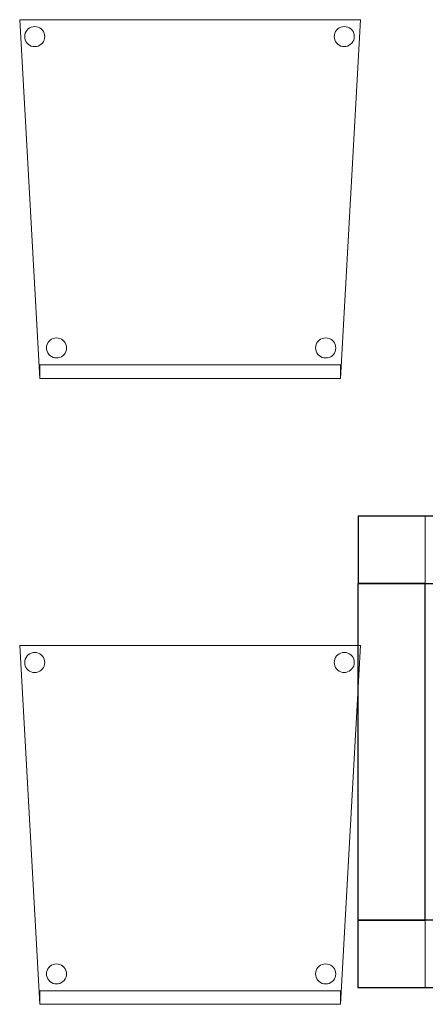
# Model space of a CAD drawing. Header units: metres. Extents: x 391.1 to 427.5, y 12.5 to 28.4.
# Tile 195 of 209: x 420.139 to 420.742, y 14.195 to 15.657. Entities that reach past the tile are written whole.
import ezdxf

# ---------------------------------------------------------------- set-up
doc = ezdxf.new("R2010")
doc.units = ezdxf.units.M
for name, color, linetype, lineweight in [('02_MOBILIARIO', 7, 'Continuous', 18), ('A-DETL-____-MBND', 7, 'Continuous', 18), ('A-WALL-____-MCUT', 7, 'Continuous', 25), ('A-WALL-____-OTLN', 7, 'Continuous', 25)]:
    doc.layers.add(name, color=color, linetype=linetype, lineweight=lineweight)

# ---------------------------------------------------------------- blocks, each defined once
blk = doc.blocks.new('Family - Evans PA-152022-03_CLI_AIGUA_P0A')
at = {"layer": 'A-WALL-____-MCUT', "color": 253, "true_color": 0xaaaaaa}
for p, q in [((0.605, 0.1), (0, 0.1)), ((0, 0.1), (0, 0)), ((0.605, 0), (0.605, 0.1)), ((0, 0), (0.605, 0))]:
    blk.add_line(p, q, dxfattribs=at)
at = {"layer": 'A-WALL-____-OTLN', "color": 253, "true_color": 0xaaaaaa}
for p, q in [((0.605, 0.1), (0, 0.1)), ((0, 0.1), (0, 0)), ((0.605, 0), (0.605, 0.1)), ((0, 0), (0.605, 0))]:
    blk.add_line(p, q, dxfattribs=at)
at = {"layer": 'A-WALL-____-OTLN', "color": 253, "lineweight": 18, "true_color": 0xaaaaaa}
blk.add_line((0, 0), (0.605, 0), dxfattribs=at)
blk = doc.blocks.new('Family - Cadira confident_PA-152170-03_CLI_AIGUA_P0A')
at = {"layer": 'A-DETL-____-MBND', "color": 253, "true_color": 0xaaaaaa}
for p, q in [((0.03, 0), (0, 0.5326)), ((0, 0.5326), (0.5065, 0.5326)), ((0.5065, 0.5326), (0, 0.5326)), ((0, 0.5326), (0.03, 0)), ((0.5065, 0.5326), (0.4765, 0)), ((0.4765, 0), (0.5065, 0.5326)), ((0.0076, 0.5102), (0.0083, 0.5127)), ((0.0083, 0.5127), (0.0076, 0.5102)), ((0.0083, 0.5127), (0.0094, 0.515)), ((0.0094, 0.515), (0.0083, 0.5127)), ((0.0094, 0.515), (0.0109, 0.5172)), ((0.0109, 0.5172), (0.0094, 0.515)), ((0.0109, 0.5172), (0.0127, 0.519)), ((0.0127, 0.519), (0.0109, 0.5172)), ((0.0127, 0.519), (0.0149, 0.5205)), ((0.0149, 0.5205), (0.0127, 0.519)), ((0.0149, 0.5205), (0.0172, 0.5216)), ((0.0172, 0.5216), (0.0149, 0.5205)), ((0.0172, 0.5216), (0.0198, 0.5222)), ((0.0198, 0.5222), (0.0172, 0.5216)), ((0.0198, 0.5222), (0.0224, 0.5224)), ((0.0224, 0.5224), (0.0198, 0.5222)), ((0.0224, 0.5224), (0.0249, 0.5222)), ((0.0249, 0.5222), (0.0224, 0.5224)), ((0.0249, 0.5222), (0.0275, 0.5215)), ((0.0275, 0.5215), (0.0249, 0.5222)), ((0.0275, 0.5215), (0.0298, 0.5204)), ((0.0298, 0.5204), (0.0275, 0.5215)), ((0.0298, 0.5204), (0.0319, 0.5189)), ((0.0319, 0.5189), (0.0298, 0.5204)), ((0.0319, 0.5189), (0.0338, 0.5171)), ((0.0338, 0.5171), (0.0319, 0.5189)), ((0.0338, 0.5171), (0.0353, 0.5149)), ((0.0353, 0.5149), (0.0338, 0.5171)), ((0.0353, 0.5149), (0.0363, 0.5126)), ((0.0363, 0.5126), (0.0353, 0.5149)), ((0.0363, 0.5126), (0.037, 0.51)), ((0.037, 0.51), (0.0363, 0.5126)), ((0.4676, 0.5102), (0.4683, 0.5127)), ((0.4683, 0.5127), (0.4676, 0.5102)), ((0.4683, 0.5127), (0.4694, 0.515)), ((0.4694, 0.515), (0.4683, 0.5127)), ((0.4694, 0.515), (0.4709, 0.5172)), ((0.4709, 0.5172), (0.4694, 0.515)), ((0.4709, 0.5172), (0.4727, 0.519)), ((0.4727, 0.519), (0.4709, 0.5172)), ((0.4727, 0.519), (0.4749, 0.5205)), ((0.4749, 0.5205), (0.4727, 0.519)), ((0.4749, 0.5205), (0.4772, 0.5216)), ((0.4772, 0.5216), (0.4749, 0.5205)), ((0.4772, 0.5216), (0.4798, 0.5222)), ((0.4798, 0.5222), (0.4772, 0.5216)), ((0.4798, 0.5222), (0.4824, 0.5224)), ((0.4824, 0.5224), (0.4798, 0.5222)), ((0.4824, 0.5224), (0.4849, 0.5222)), ((0.4849, 0.5222), (0.4824, 0.5224)), ((0.4849, 0.5222), (0.4875, 0.5215)), ((0.4875, 0.5215), (0.4849, 0.5222)), ((0.4875, 0.5215), (0.4898, 0.5204)), ((0.4898, 0.5204), (0.4875, 0.5215)), ((0.4898, 0.5204), (0.4919, 0.5189)), ((0.4919, 0.5189), (0.4898, 0.5204)), ((0.4919, 0.5189), (0.4938, 0.5171)), ((0.4938, 0.5171), (0.4919, 0.5189)), ((0.4938, 0.5171), (0.4953, 0.5149)), ((0.4953, 0.5149), (0.4938, 0.5171)), ((0.4953, 0.5149), (0.4963, 0.5126)), ((0.4963, 0.5126), (0.4953, 0.5149)), ((0.4963, 0.5126), (0.497, 0.51)), ((0.497, 0.51), (0.4963, 0.5126)), ((0.0074, 0.5076), (0.0076, 0.5102)), ((0.0076, 0.5102), (0.0074, 0.5076)), ((0.0076, 0.505), (0.0074, 0.5076)), ((0.0074, 0.5076), (0.0076, 0.505)), ((0.0082, 0.5025), (0.0076, 0.505)), ((0.0076, 0.505), (0.0082, 0.5025)), ((0.0093, 0.5001), (0.0082, 0.5025)), ((0.0082, 0.5025), (0.0093, 0.5001)), ((0.0108, 0.498), (0.0093, 0.5001)), ((0.0093, 0.5001), (0.0108, 0.498)), ((0.0126, 0.4961), (0.0108, 0.498)), ((0.0108, 0.498), (0.0126, 0.4961)), ((0.0337, 0.4979), (0.0318, 0.496)), ((0.0318, 0.496), (0.0337, 0.4979)), ((0.0352, 0.5), (0.0337, 0.4979)), ((0.0337, 0.4979), (0.0352, 0.5)), ((0.0363, 0.5023), (0.0352, 0.5)), ((0.0352, 0.5), (0.0363, 0.5023)), ((0.037, 0.5049), (0.0363, 0.5023)), ((0.0363, 0.5023), (0.037, 0.5049)), ((0.037, 0.51), (0.0372, 0.5074)), ((0.0372, 0.5074), (0.037, 0.51)), ((0.0372, 0.5074), (0.037, 0.5049)), ((0.037, 0.5049), (0.0372, 0.5074)), ((0.4674, 0.5076), (0.4676, 0.5102)), ((0.4676, 0.5102), (0.4674, 0.5076)), ((0.4676, 0.505), (0.4674, 0.5076)), ((0.4674, 0.5076), (0.4676, 0.505)), ((0.4682, 0.5025), (0.4676, 0.505)), ((0.4676, 0.505), (0.4682, 0.5025)), ((0.4693, 0.5001), (0.4682, 0.5025)), ((0.4682, 0.5025), (0.4693, 0.5001)), ((0.4708, 0.498), (0.4693, 0.5001)), ((0.4693, 0.5001), (0.4708, 0.498)), ((0.4726, 0.4961), (0.4708, 0.498)), ((0.4708, 0.498), (0.4726, 0.4961)), ((0.4937, 0.4979), (0.4918, 0.496)), ((0.4918, 0.496), (0.4937, 0.4979)), ((0.4952, 0.5), (0.4937, 0.4979)), ((0.4937, 0.4979), (0.4952, 0.5)), ((0.4963, 0.5023), (0.4952, 0.5)), ((0.4952, 0.5), (0.4963, 0.5023)), ((0.497, 0.5049), (0.4963, 0.5023)), ((0.4963, 0.5023), (0.497, 0.5049)), ((0.497, 0.51), (0.4972, 0.5074)), ((0.4972, 0.5074), (0.497, 0.51)), ((0.4972, 0.5074), (0.497, 0.5049)), ((0.497, 0.5049), (0.4972, 0.5074)), ((0.0148, 0.4946), (0.0126, 0.4961)), ((0.0126, 0.4961), (0.0148, 0.4946)), ((0.0171, 0.4935), (0.0148, 0.4946)), ((0.0148, 0.4946), (0.0171, 0.4935)), ((0.0196, 0.4928), (0.0171, 0.4935)), ((0.0171, 0.4935), (0.0196, 0.4928)), ((0.0222, 0.4926), (0.0196, 0.4928)), ((0.0196, 0.4928), (0.0222, 0.4926)), ((0.0248, 0.4928), (0.0222, 0.4926)), ((0.0222, 0.4926), (0.0248, 0.4928)), ((0.0273, 0.4935), (0.0248, 0.4928)), ((0.0248, 0.4928), (0.0273, 0.4935)), ((0.0297, 0.4945), (0.0273, 0.4935)), ((0.0273, 0.4935), (0.0297, 0.4945)), ((0.0318, 0.496), (0.0297, 0.4945)), ((0.0297, 0.4945), (0.0318, 0.496)), ((0.4748, 0.4946), (0.4726, 0.4961)), ((0.4726, 0.4961), (0.4748, 0.4946)), ((0.4771, 0.4935), (0.4748, 0.4946)), ((0.4748, 0.4946), (0.4771, 0.4935)), ((0.4796, 0.4928), (0.4771, 0.4935)), ((0.4771, 0.4935), (0.4796, 0.4928)), ((0.4822, 0.4926), (0.4796, 0.4928)), ((0.4796, 0.4928), (0.4822, 0.4926)), ((0.4848, 0.4928), (0.4822, 0.4926)), ((0.4822, 0.4926), (0.4848, 0.4928)), ((0.4873, 0.4935), (0.4848, 0.4928)), ((0.4848, 0.4928), (0.4873, 0.4935)), ((0.4897, 0.4945), (0.4873, 0.4935)), ((0.4873, 0.4935), (0.4897, 0.4945)), ((0.4918, 0.496), (0.4897, 0.4945)), ((0.4897, 0.4945), (0.4918, 0.496)), ((0.0472, 0.0581), (0.0496, 0.0592)), ((0.0496, 0.0592), (0.0472, 0.0581)), ((0.0496, 0.0592), (0.0521, 0.0598)), ((0.0521, 0.0598), (0.0496, 0.0592)), ((0.0521, 0.0598), (0.0547, 0.06)), ((0.0547, 0.06), (0.0521, 0.0598)), ((0.0547, 0.06), (0.0573, 0.0598)), ((0.0573, 0.0598), (0.0547, 0.06)), ((0.0573, 0.0598), (0.0598, 0.0591)), ((0.0598, 0.0591), (0.0573, 0.0598)), ((0.0598, 0.0591), (0.0622, 0.058)), ((0.0622, 0.058), (0.0598, 0.0591)), ((0.4472, 0.0581), (0.4496, 0.0592)), ((0.4496, 0.0592), (0.4472, 0.0581)), ((0.4496, 0.0592), (0.4521, 0.0598)), ((0.4521, 0.0598), (0.4496, 0.0592)), ((0.4521, 0.0598), (0.4547, 0.06)), ((0.4547, 0.06), (0.4521, 0.0598)), ((0.4547, 0.06), (0.4573, 0.0598)), ((0.4573, 0.0598), (0.4547, 0.06)), ((0.4573, 0.0598), (0.4598, 0.0591)), ((0.4598, 0.0591), (0.4573, 0.0598)), ((0.4598, 0.0591), (0.4622, 0.058)), ((0.4622, 0.058), (0.4598, 0.0591)), ((0.0397, 0.0452), (0.04, 0.0478)), ((0.04, 0.0478), (0.0397, 0.0452)), ((0.0399, 0.0426), (0.0397, 0.0452)), ((0.0397, 0.0452), (0.0399, 0.0426)), ((0.04, 0.0478), (0.0406, 0.0503)), ((0.0406, 0.0503), (0.04, 0.0478)), ((0.0406, 0.0503), (0.0417, 0.0526)), ((0.0417, 0.0526), (0.0406, 0.0503)), ((0.0417, 0.0526), (0.0432, 0.0548)), ((0.0432, 0.0548), (0.0417, 0.0526)), ((0.0432, 0.0548), (0.0451, 0.0566)), ((0.0451, 0.0566), (0.0432, 0.0548)), ((0.0451, 0.0566), (0.0472, 0.0581)), ((0.0472, 0.0581), (0.0451, 0.0566)), ((0.0622, 0.058), (0.0643, 0.0565)), ((0.0643, 0.0565), (0.0622, 0.058)), ((0.0643, 0.0565), (0.0661, 0.0547)), ((0.0661, 0.0547), (0.0643, 0.0565)), ((0.0661, 0.0547), (0.0676, 0.0525)), ((0.0676, 0.0525), (0.0661, 0.0547)), ((0.0676, 0.0525), (0.0687, 0.0502)), ((0.0687, 0.0502), (0.0676, 0.0525)), ((0.0687, 0.0502), (0.0694, 0.0476)), ((0.0694, 0.0476), (0.0687, 0.0502)), ((0.0694, 0.0476), (0.0696, 0.045)), ((0.0696, 0.045), (0.0694, 0.0476)), ((0.0696, 0.045), (0.0694, 0.0424)), ((0.0694, 0.0424), (0.0696, 0.045)), ((0.4397, 0.0452), (0.44, 0.0478)), ((0.44, 0.0478), (0.4397, 0.0452)), ((0.4399, 0.0426), (0.4397, 0.0452)), ((0.4397, 0.0452), (0.4399, 0.0426)), ((0.44, 0.0478), (0.4406, 0.0503)), ((0.4406, 0.0503), (0.44, 0.0478)), ((0.4406, 0.0503), (0.4417, 0.0526)), ((0.4417, 0.0526), (0.4406, 0.0503)), ((0.4417, 0.0526), (0.4432, 0.0548)), ((0.4432, 0.0548), (0.4417, 0.0526)), ((0.4432, 0.0548), (0.4451, 0.0566)), ((0.4451, 0.0566), (0.4432, 0.0548)), ((0.4451, 0.0566), (0.4472, 0.0581)), ((0.4472, 0.0581), (0.4451, 0.0566)), ((0.4622, 0.058), (0.4643, 0.0565)), ((0.4643, 0.0565), (0.4622, 0.058)), ((0.4643, 0.0565), (0.4661, 0.0547)), ((0.4661, 0.0547), (0.4643, 0.0565)), ((0.4661, 0.0547), (0.4676, 0.0525)), ((0.4676, 0.0525), (0.4661, 0.0547)), ((0.4676, 0.0525), (0.4687, 0.0502)), ((0.4687, 0.0502), (0.4676, 0.0525)), ((0.4687, 0.0502), (0.4694, 0.0476)), ((0.4694, 0.0476), (0.4687, 0.0502)), ((0.4694, 0.0476), (0.4696, 0.045)), ((0.4696, 0.045), (0.4694, 0.0476)), ((0.4696, 0.045), (0.4694, 0.0424)), ((0.4694, 0.0424), (0.4696, 0.045)), ((0.0406, 0.0401), (0.0399, 0.0426)), ((0.0399, 0.0426), (0.0406, 0.0401)), ((0.0417, 0.0377), (0.0406, 0.0401)), ((0.0406, 0.0401), (0.0417, 0.0377)), ((0.0432, 0.0356), (0.0417, 0.0377)), ((0.0417, 0.0377), (0.0432, 0.0356)), ((0.045, 0.0337), (0.0432, 0.0356)), ((0.0432, 0.0356), (0.045, 0.0337)), ((0.0471, 0.0322), (0.045, 0.0337)), ((0.045, 0.0337), (0.0471, 0.0322)), ((0.0495, 0.0311), (0.0471, 0.0322)), ((0.0471, 0.0322), (0.0495, 0.0311)), ((0.052, 0.0304), (0.0495, 0.0311)), ((0.0495, 0.0311), (0.052, 0.0304)), ((0.0546, 0.0302), (0.052, 0.0304)), ((0.052, 0.0304), (0.0546, 0.0302)), ((0.0572, 0.0304), (0.0546, 0.0302)), ((0.0546, 0.0302), (0.0572, 0.0304)), ((0.0597, 0.031), (0.0572, 0.0304)), ((0.0572, 0.0304), (0.0597, 0.031)), ((0.0621, 0.0321), (0.0597, 0.031)), ((0.0597, 0.031), (0.0621, 0.0321)), ((0.0642, 0.0336), (0.0621, 0.0321)), ((0.0621, 0.0321), (0.0642, 0.0336)), ((0.0661, 0.0355), (0.0642, 0.0336)), ((0.0642, 0.0336), (0.0661, 0.0355)), ((0.0676, 0.0376), (0.0661, 0.0355)), ((0.0661, 0.0355), (0.0676, 0.0376)), ((0.0687, 0.0399), (0.0676, 0.0376)), ((0.0676, 0.0376), (0.0687, 0.0399)), ((0.0694, 0.0424), (0.0687, 0.0399)), ((0.0687, 0.0399), (0.0694, 0.0424)), ((0.4406, 0.0401), (0.4399, 0.0426)), ((0.4399, 0.0426), (0.4406, 0.0401)), ((0.4417, 0.0377), (0.4406, 0.0401)), ((0.4406, 0.0401), (0.4417, 0.0377)), ((0.4432, 0.0356), (0.4417, 0.0377)), ((0.4417, 0.0377), (0.4432, 0.0356)), ((0.445, 0.0337), (0.4432, 0.0356)), ((0.4432, 0.0356), (0.445, 0.0337)), ((0.4471, 0.0322), (0.445, 0.0337)), ((0.445, 0.0337), (0.4471, 0.0322)), ((0.4495, 0.0311), (0.4471, 0.0322)), ((0.4471, 0.0322), (0.4495, 0.0311)), ((0.452, 0.0304), (0.4495, 0.0311)), ((0.4495, 0.0311), (0.452, 0.0304)), ((0.4546, 0.0302), (0.452, 0.0304)), ((0.452, 0.0304), (0.4546, 0.0302)), ((0.4572, 0.0304), (0.4546, 0.0302)), ((0.4546, 0.0302), (0.4572, 0.0304)), ((0.4597, 0.031), (0.4572, 0.0304)), ((0.4572, 0.0304), (0.4597, 0.031)), ((0.4621, 0.0321), (0.4597, 0.031)), ((0.4597, 0.031), (0.4621, 0.0321)), ((0.4642, 0.0336), (0.4621, 0.0321)), ((0.4621, 0.0321), (0.4642, 0.0336)), ((0.4661, 0.0355), (0.4642, 0.0336)), ((0.4642, 0.0336), (0.4661, 0.0355)), ((0.4676, 0.0376), (0.4661, 0.0355)), ((0.4661, 0.0355), (0.4676, 0.0376)), ((0.4687, 0.0399), (0.4676, 0.0376)), ((0.4676, 0.0376), (0.4687, 0.0399)), ((0.4694, 0.0424), (0.4687, 0.0399)), ((0.4687, 0.0399), (0.4694, 0.0424)), ((0.03, 0), (0.03, 0.02)), ((0.03, 0.02), (0.4765, 0.02)), ((0.4765, 0.02), (0.03, 0.02)), ((0.03, 0.02), (0.03, 0)), ((0.4765, 0.02), (0.4765, 0)), ((0.4765, 0), (0.4765, 0.02)), ((0.03, 0), (0.4765, 0)), ((0.4765, 0), (0.03, 0)), ((0.03, 0), (0.4765, 0)), ((0.4765, 0), (0.03, 0))]:
    blk.add_line(p, q, dxfattribs=at)
blk = doc.blocks.new('Family - Cadira confident_PA-152543-03_CLI_AIGUA_P0A')
at = {"layer": 'A-DETL-____-MBND', "color": 253, "true_color": 0xaaaaaa}
for p, q in [((0.03, 0), (0, 0.5326)), ((0, 0.5326), (0.5065, 0.5326)), ((0.5065, 0.5326), (0, 0.5326)), ((0, 0.5326), (0.03, 0)), ((0.5065, 0.5326), (0.4765, 0)), ((0.4765, 0), (0.5065, 0.5326)), ((0.0076, 0.5102), (0.0083, 0.5127)), ((0.0083, 0.5127), (0.0076, 0.5102)), ((0.0083, 0.5127), (0.0094, 0.515)), ((0.0094, 0.515), (0.0083, 0.5127)), ((0.0094, 0.515), (0.0109, 0.5172)), ((0.0109, 0.5172), (0.0094, 0.515)), ((0.0109, 0.5172), (0.0127, 0.519)), ((0.0127, 0.519), (0.0109, 0.5172)), ((0.0127, 0.519), (0.0149, 0.5205)), ((0.0149, 0.5205), (0.0127, 0.519)), ((0.0149, 0.5205), (0.0172, 0.5216)), ((0.0172, 0.5216), (0.0149, 0.5205)), ((0.0172, 0.5216), (0.0198, 0.5222)), ((0.0198, 0.5222), (0.0172, 0.5216)), ((0.0198, 0.5222), (0.0224, 0.5224)), ((0.0224, 0.5224), (0.0198, 0.5222)), ((0.0224, 0.5224), (0.0249, 0.5222)), ((0.0249, 0.5222), (0.0224, 0.5224)), ((0.0249, 0.5222), (0.0275, 0.5215)), ((0.0275, 0.5215), (0.0249, 0.5222)), ((0.0275, 0.5215), (0.0298, 0.5204)), ((0.0298, 0.5204), (0.0275, 0.5215)), ((0.0298, 0.5204), (0.0319, 0.5189)), ((0.0319, 0.5189), (0.0298, 0.5204)), ((0.0319, 0.5189), (0.0338, 0.5171)), ((0.0338, 0.5171), (0.0319, 0.5189)), ((0.0338, 0.5171), (0.0353, 0.5149)), ((0.0353, 0.5149), (0.0338, 0.5171)), ((0.0353, 0.5149), (0.0363, 0.5126)), ((0.0363, 0.5126), (0.0353, 0.5149)), ((0.0363, 0.5126), (0.037, 0.51)), ((0.037, 0.51), (0.0363, 0.5126)), ((0.4676, 0.5102), (0.4683, 0.5127)), ((0.4683, 0.5127), (0.4676, 0.5102)), ((0.4683, 0.5127), (0.4694, 0.515)), ((0.4694, 0.515), (0.4683, 0.5127)), ((0.4694, 0.515), (0.4709, 0.5172)), ((0.4709, 0.5172), (0.4694, 0.515)), ((0.4709, 0.5172), (0.4727, 0.519)), ((0.4727, 0.519), (0.4709, 0.5172)), ((0.4727, 0.519), (0.4749, 0.5205)), ((0.4749, 0.5205), (0.4727, 0.519)), ((0.4749, 0.5205), (0.4772, 0.5216)), ((0.4772, 0.5216), (0.4749, 0.5205)), ((0.4772, 0.5216), (0.4798, 0.5222)), ((0.4798, 0.5222), (0.4772, 0.5216)), ((0.4798, 0.5222), (0.4824, 0.5224)), ((0.4824, 0.5224), (0.4798, 0.5222)), ((0.4824, 0.5224), (0.4849, 0.5222)), ((0.4849, 0.5222), (0.4824, 0.5224)), ((0.4849, 0.5222), (0.4875, 0.5215)), ((0.4875, 0.5215), (0.4849, 0.5222)), ((0.4875, 0.5215), (0.4898, 0.5204)), ((0.4898, 0.5204), (0.4875, 0.5215)), ((0.4898, 0.5204), (0.4919, 0.5189)), ((0.4919, 0.5189), (0.4898, 0.5204)), ((0.4919, 0.5189), (0.4938, 0.5171)), ((0.4938, 0.5171), (0.4919, 0.5189)), ((0.4938, 0.5171), (0.4953, 0.5149)), ((0.4953, 0.5149), (0.4938, 0.5171)), ((0.4953, 0.5149), (0.4963, 0.5126)), ((0.4963, 0.5126), (0.4953, 0.5149)), ((0.4963, 0.5126), (0.497, 0.51)), ((0.497, 0.51), (0.4963, 0.5126)), ((0.0074, 0.5076), (0.0076, 0.5102)), ((0.0076, 0.5102), (0.0074, 0.5076)), ((0.0076, 0.505), (0.0074, 0.5076)), ((0.0074, 0.5076), (0.0076, 0.505)), ((0.0082, 0.5025), (0.0076, 0.505)), ((0.0076, 0.505), (0.0082, 0.5025)), ((0.0093, 0.5001), (0.0082, 0.5025)), ((0.0082, 0.5025), (0.0093, 0.5001)), ((0.0108, 0.498), (0.0093, 0.5001)), ((0.0093, 0.5001), (0.0108, 0.498)), ((0.0126, 0.4961), (0.0108, 0.498)), ((0.0108, 0.498), (0.0126, 0.4961)), ((0.0337, 0.4979), (0.0318, 0.496)), ((0.0318, 0.496), (0.0337, 0.4979)), ((0.0352, 0.5), (0.0337, 0.4979)), ((0.0337, 0.4979), (0.0352, 0.5)), ((0.0363, 0.5023), (0.0352, 0.5)), ((0.0352, 0.5), (0.0363, 0.5023)), ((0.037, 0.5049), (0.0363, 0.5023)), ((0.0363, 0.5023), (0.037, 0.5049)), ((0.037, 0.51), (0.0372, 0.5074)), ((0.0372, 0.5074), (0.037, 0.51)), ((0.0372, 0.5074), (0.037, 0.5049)), ((0.037, 0.5049), (0.0372, 0.5074)), ((0.4674, 0.5076), (0.4676, 0.5102)), ((0.4676, 0.5102), (0.4674, 0.5076)), ((0.4676, 0.505), (0.4674, 0.5076)), ((0.4674, 0.5076), (0.4676, 0.505)), ((0.4682, 0.5025), (0.4676, 0.505)), ((0.4676, 0.505), (0.4682, 0.5025)), ((0.4693, 0.5001), (0.4682, 0.5025)), ((0.4682, 0.5025), (0.4693, 0.5001)), ((0.4708, 0.498), (0.4693, 0.5001)), ((0.4693, 0.5001), (0.4708, 0.498)), ((0.4726, 0.4961), (0.4708, 0.498)), ((0.4708, 0.498), (0.4726, 0.4961)), ((0.4937, 0.4979), (0.4918, 0.496)), ((0.4918, 0.496), (0.4937, 0.4979)), ((0.4952, 0.5), (0.4937, 0.4979)), ((0.4937, 0.4979), (0.4952, 0.5)), ((0.4963, 0.5023), (0.4952, 0.5)), ((0.4952, 0.5), (0.4963, 0.5023)), ((0.497, 0.5049), (0.4963, 0.5023)), ((0.4963, 0.5023), (0.497, 0.5049)), ((0.497, 0.51), (0.4972, 0.5074)), ((0.4972, 0.5074), (0.497, 0.51)), ((0.4972, 0.5074), (0.497, 0.5049)), ((0.497, 0.5049), (0.4972, 0.5074)), ((0.0148, 0.4946), (0.0126, 0.4961)), ((0.0126, 0.4961), (0.0148, 0.4946)), ((0.0171, 0.4935), (0.0148, 0.4946)), ((0.0148, 0.4946), (0.0171, 0.4935)), ((0.0196, 0.4928), (0.0171, 0.4935)), ((0.0171, 0.4935), (0.0196, 0.4928)), ((0.0222, 0.4926), (0.0196, 0.4928)), ((0.0196, 0.4928), (0.0222, 0.4926)), ((0.0248, 0.4928), (0.0222, 0.4926)), ((0.0222, 0.4926), (0.0248, 0.4928)), ((0.0273, 0.4935), (0.0248, 0.4928)), ((0.0248, 0.4928), (0.0273, 0.4935)), ((0.0297, 0.4945), (0.0273, 0.4935)), ((0.0273, 0.4935), (0.0297, 0.4945)), ((0.0318, 0.496), (0.0297, 0.4945)), ((0.0297, 0.4945), (0.0318, 0.496)), ((0.4748, 0.4946), (0.4726, 0.4961)), ((0.4726, 0.4961), (0.4748, 0.4946)), ((0.4771, 0.4935), (0.4748, 0.4946)), ((0.4748, 0.4946), (0.4771, 0.4935)), ((0.4796, 0.4928), (0.4771, 0.4935)), ((0.4771, 0.4935), (0.4796, 0.4928)), ((0.4822, 0.4926), (0.4796, 0.4928)), ((0.4796, 0.4928), (0.4822, 0.4926)), ((0.4848, 0.4928), (0.4822, 0.4926)), ((0.4822, 0.4926), (0.4848, 0.4928)), ((0.4873, 0.4935), (0.4848, 0.4928)), ((0.4848, 0.4928), (0.4873, 0.4935)), ((0.4897, 0.4945), (0.4873, 0.4935)), ((0.4873, 0.4935), (0.4897, 0.4945)), ((0.4918, 0.496), (0.4897, 0.4945)), ((0.4897, 0.4945), (0.4918, 0.496)), ((0.0472, 0.0581), (0.0496, 0.0592)), ((0.0496, 0.0592), (0.0472, 0.0581)), ((0.0496, 0.0592), (0.0521, 0.0598)), ((0.0521, 0.0598), (0.0496, 0.0592)), ((0.0521, 0.0598), (0.0547, 0.06)), ((0.0547, 0.06), (0.0521, 0.0598)), ((0.0547, 0.06), (0.0573, 0.0598)), ((0.0573, 0.0598), (0.0547, 0.06)), ((0.0573, 0.0598), (0.0598, 0.0591)), ((0.0598, 0.0591), (0.0573, 0.0598)), ((0.0598, 0.0591), (0.0622, 0.058)), ((0.0622, 0.058), (0.0598, 0.0591)), ((0.4472, 0.0581), (0.4496, 0.0592)), ((0.4496, 0.0592), (0.4472, 0.0581)), ((0.4496, 0.0592), (0.4521, 0.0598)), ((0.4521, 0.0598), (0.4496, 0.0592)), ((0.4521, 0.0598), (0.4547, 0.06)), ((0.4547, 0.06), (0.4521, 0.0598)), ((0.4547, 0.06), (0.4573, 0.0598)), ((0.4573, 0.0598), (0.4547, 0.06)), ((0.4573, 0.0598), (0.4598, 0.0591)), ((0.4598, 0.0591), (0.4573, 0.0598)), ((0.4598, 0.0591), (0.4622, 0.058)), ((0.4622, 0.058), (0.4598, 0.0591)), ((0.0397, 0.0452), (0.04, 0.0478)), ((0.04, 0.0478), (0.0397, 0.0452)), ((0.0399, 0.0426), (0.0397, 0.0452)), ((0.0397, 0.0452), (0.0399, 0.0426)), ((0.04, 0.0478), (0.0406, 0.0503)), ((0.0406, 0.0503), (0.04, 0.0478)), ((0.0406, 0.0503), (0.0417, 0.0526)), ((0.0417, 0.0526), (0.0406, 0.0503)), ((0.0417, 0.0526), (0.0432, 0.0548)), ((0.0432, 0.0548), (0.0417, 0.0526)), ((0.0432, 0.0548), (0.0451, 0.0566)), ((0.0451, 0.0566), (0.0432, 0.0548)), ((0.0451, 0.0566), (0.0472, 0.0581)), ((0.0472, 0.0581), (0.0451, 0.0566)), ((0.0622, 0.058), (0.0643, 0.0565)), ((0.0643, 0.0565), (0.0622, 0.058)), ((0.0643, 0.0565), (0.0661, 0.0547)), ((0.0661, 0.0547), (0.0643, 0.0565)), ((0.0661, 0.0547), (0.0676, 0.0525)), ((0.0676, 0.0525), (0.0661, 0.0547)), ((0.0676, 0.0525), (0.0687, 0.0502)), ((0.0687, 0.0502), (0.0676, 0.0525)), ((0.0687, 0.0502), (0.0694, 0.0476)), ((0.0694, 0.0476), (0.0687, 0.0502)), ((0.0694, 0.0476), (0.0696, 0.045)), ((0.0696, 0.045), (0.0694, 0.0476)), ((0.0696, 0.045), (0.0694, 0.0424)), ((0.0694, 0.0424), (0.0696, 0.045)), ((0.4397, 0.0452), (0.44, 0.0478)), ((0.44, 0.0478), (0.4397, 0.0452)), ((0.4399, 0.0426), (0.4397, 0.0452)), ((0.4397, 0.0452), (0.4399, 0.0426)), ((0.44, 0.0478), (0.4406, 0.0503)), ((0.4406, 0.0503), (0.44, 0.0478)), ((0.4406, 0.0503), (0.4417, 0.0526)), ((0.4417, 0.0526), (0.4406, 0.0503)), ((0.4417, 0.0526), (0.4432, 0.0548)), ((0.4432, 0.0548), (0.4417, 0.0526)), ((0.4432, 0.0548), (0.4451, 0.0566)), ((0.4451, 0.0566), (0.4432, 0.0548)), ((0.4451, 0.0566), (0.4472, 0.0581)), ((0.4472, 0.0581), (0.4451, 0.0566)), ((0.4622, 0.058), (0.4643, 0.0565)), ((0.4643, 0.0565), (0.4622, 0.058)), ((0.4643, 0.0565), (0.4661, 0.0547)), ((0.4661, 0.0547), (0.4643, 0.0565)), ((0.4661, 0.0547), (0.4676, 0.0525)), ((0.4676, 0.0525), (0.4661, 0.0547)), ((0.4676, 0.0525), (0.4687, 0.0502)), ((0.4687, 0.0502), (0.4676, 0.0525)), ((0.4687, 0.0502), (0.4694, 0.0476)), ((0.4694, 0.0476), (0.4687, 0.0502)), ((0.4694, 0.0476), (0.4696, 0.045)), ((0.4696, 0.045), (0.4694, 0.0476)), ((0.4696, 0.045), (0.4694, 0.0424)), ((0.4694, 0.0424), (0.4696, 0.045)), ((0.0406, 0.0401), (0.0399, 0.0426)), ((0.0399, 0.0426), (0.0406, 0.0401)), ((0.0417, 0.0377), (0.0406, 0.0401)), ((0.0406, 0.0401), (0.0417, 0.0377)), ((0.0432, 0.0356), (0.0417, 0.0377)), ((0.0417, 0.0377), (0.0432, 0.0356)), ((0.045, 0.0337), (0.0432, 0.0356)), ((0.0432, 0.0356), (0.045, 0.0337)), ((0.0471, 0.0322), (0.045, 0.0337)), ((0.045, 0.0337), (0.0471, 0.0322)), ((0.0495, 0.0311), (0.0471, 0.0322)), ((0.0471, 0.0322), (0.0495, 0.0311)), ((0.052, 0.0304), (0.0495, 0.0311)), ((0.0495, 0.0311), (0.052, 0.0304)), ((0.0546, 0.0302), (0.052, 0.0304)), ((0.052, 0.0304), (0.0546, 0.0302)), ((0.0572, 0.0304), (0.0546, 0.0302)), ((0.0546, 0.0302), (0.0572, 0.0304)), ((0.0597, 0.031), (0.0572, 0.0304)), ((0.0572, 0.0304), (0.0597, 0.031)), ((0.0621, 0.0321), (0.0597, 0.031)), ((0.0597, 0.031), (0.0621, 0.0321)), ((0.0642, 0.0336), (0.0621, 0.0321)), ((0.0621, 0.0321), (0.0642, 0.0336)), ((0.0661, 0.0355), (0.0642, 0.0336)), ((0.0642, 0.0336), (0.0661, 0.0355)), ((0.0676, 0.0376), (0.0661, 0.0355)), ((0.0661, 0.0355), (0.0676, 0.0376)), ((0.0687, 0.0399), (0.0676, 0.0376)), ((0.0676, 0.0376), (0.0687, 0.0399)), ((0.0694, 0.0424), (0.0687, 0.0399)), ((0.0687, 0.0399), (0.0694, 0.0424)), ((0.4406, 0.0401), (0.4399, 0.0426)), ((0.4399, 0.0426), (0.4406, 0.0401)), ((0.4417, 0.0377), (0.4406, 0.0401)), ((0.4406, 0.0401), (0.4417, 0.0377)), ((0.4432, 0.0356), (0.4417, 0.0377)), ((0.4417, 0.0377), (0.4432, 0.0356)), ((0.445, 0.0337), (0.4432, 0.0356)), ((0.4432, 0.0356), (0.445, 0.0337)), ((0.4471, 0.0322), (0.445, 0.0337)), ((0.445, 0.0337), (0.4471, 0.0322)), ((0.4495, 0.0311), (0.4471, 0.0322)), ((0.4471, 0.0322), (0.4495, 0.0311)), ((0.452, 0.0304), (0.4495, 0.0311)), ((0.4495, 0.0311), (0.452, 0.0304)), ((0.4546, 0.0302), (0.452, 0.0304)), ((0.452, 0.0304), (0.4546, 0.0302)), ((0.4572, 0.0304), (0.4546, 0.0302)), ((0.4546, 0.0302), (0.4572, 0.0304)), ((0.4597, 0.031), (0.4572, 0.0304)), ((0.4572, 0.0304), (0.4597, 0.031)), ((0.4621, 0.0321), (0.4597, 0.031)), ((0.4597, 0.031), (0.4621, 0.0321)), ((0.4642, 0.0336), (0.4621, 0.0321)), ((0.4621, 0.0321), (0.4642, 0.0336)), ((0.4661, 0.0355), (0.4642, 0.0336)), ((0.4642, 0.0336), (0.4661, 0.0355)), ((0.4676, 0.0376), (0.4661, 0.0355)), ((0.4661, 0.0355), (0.4676, 0.0376)), ((0.4687, 0.0399), (0.4676, 0.0376)), ((0.4676, 0.0376), (0.4687, 0.0399)), ((0.4694, 0.0424), (0.4687, 0.0399)), ((0.4687, 0.0399), (0.4694, 0.0424)), ((0.03, 0), (0.03, 0.02)), ((0.03, 0.02), (0.4765, 0.02)), ((0.4765, 0.02), (0.03, 0.02)), ((0.03, 0.02), (0.03, 0)), ((0.4765, 0.02), (0.4765, 0)), ((0.4765, 0), (0.4765, 0.02)), ((0.03, 0), (0.4765, 0)), ((0.4765, 0), (0.03, 0)), ((0.03, 0), (0.4765, 0)), ((0.4765, 0), (0.03, 0))]:
    blk.add_line(p, q, dxfattribs=at)
blk = doc.blocks.new('Family - Evans PA-152551-03_CLI_AIGUA_P0A')
at = {"layer": 'A-WALL-____-MCUT', "color": 253, "true_color": 0xaaaaaa}
for p, q in [((0.5, 0.1), (0, 0.1)), ((0, 0.1), (0, 0)), ((0.5, 0), (0.5, 0.1)), ((0, 0), (0.5, 0))]:
    blk.add_line(p, q, dxfattribs=at)
at = {"layer": 'A-WALL-____-OTLN', "color": 253, "true_color": 0xaaaaaa}
for p, q in [((0.5, 0.1), (0, 0.1)), ((0, 0.1), (0, 0)), ((0.5, 0), (0.5, 0.1)), ((0, 0), (0.5, 0))]:
    blk.add_line(p, q, dxfattribs=at)
at = {"layer": 'A-WALL-____-OTLN', "color": 253, "lineweight": 18, "true_color": 0xaaaaaa}
blk.add_line((-0.1, 0), (0.6, 0), dxfattribs=at)
blk = doc.blocks.new('Family - Evans PA-152569-03_CLI_AIGUA_P0A')
at = {"layer": 'A-WALL-____-MCUT', "color": 253, "true_color": 0xaaaaaa}
for p, q in [((0.605, 0.1), (0, 0.1)), ((0, 0.1), (0, 0)), ((0.605, 0), (0.605, 0.1)), ((0, 0), (0.605, 0))]:
    blk.add_line(p, q, dxfattribs=at)
at = {"layer": 'A-WALL-____-OTLN', "color": 253, "true_color": 0xaaaaaa}
for p, q in [((0.605, 0.1), (0, 0.1)), ((0, 0.1), (0, 0)), ((0.605, 0), (0.605, 0.1)), ((0, 0), (0.605, 0))]:
    blk.add_line(p, q, dxfattribs=at)
at = {"layer": 'A-WALL-____-OTLN', "color": 253, "lineweight": 18, "true_color": 0xaaaaaa}
blk.add_line((0, 0), (0.605, 0), dxfattribs=at)
blk = doc.blocks.new('LONDR55-XX_ZZ-ARQ-CAA-M3D-Londres55_ifc-1-03_CLI_AIGUA_P0A')
at = {"layer": '02_MOBILIARIO', "color": 253, "lineweight": 18, "true_color": 0xaaaaaa}
for name, p in [('Family - Cadira confident_PA-152543-03_CLI_AIGUA_P0A', (420.1392, 15.1242)), ('Family - Cadira confident_PA-152170-03_CLI_AIGUA_P0A', (420.1392, 14.1947))]:
    blk.add_blockref(name, p, dxfattribs=at)
at = {"layer": 'A-WALL-____-OTLN', "color": 253, "lineweight": 18, "true_color": 0xaaaaaa}
for name, p, rotation in [('Family - Evans PA-152551-03_CLI_AIGUA_P0A', (420.7419, 14.3196), 90), ('Family - Evans PA-152569-03_CLI_AIGUA_P0A', (421.247, 14.9196), 180), ('Family - Evans PA-152022-03_CLI_AIGUA_P0A', (421.2469, 14.3196), 180)]:
    blk.add_blockref(name, p, dxfattribs=dict(at, rotation=rotation))

msp = doc.modelspace()

# ---------------------------------------------------------------- block references
at = {"lineweight": 5}
msp.add_blockref('LONDR55-XX_ZZ-ARQ-CAA-M3D-Londres55_ifc-1-03_CLI_AIGUA_P0A', (0, 0), dxfattribs=at)

doc.saveas('drawing.dxf')
